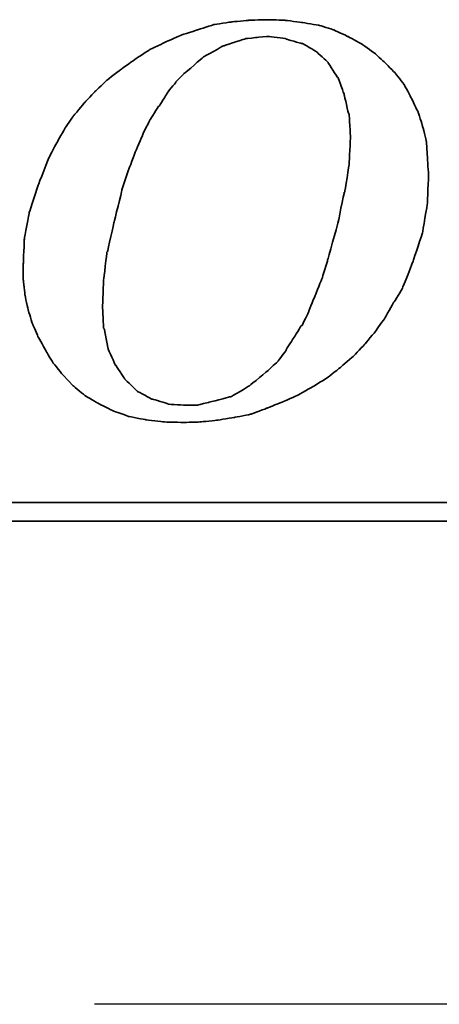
# Model space of a CAD drawing. Extents: x 670 to 902, y -15 to 132.
# Tile 45 of 50: x 863.47 to 868.18, y 70.34 to 81.38. Entities that reach past the tile are written whole.
import ezdxf

# ---------------------------------------------------------------- set-up
doc = ezdxf.new("R2010")
doc.units = 0
doc.header["$MEASUREMENT"] = 0
doc.linetypes.add('CENTER', pattern=[2, 1.25, -0.25, 0.25, -0.25])
for name, color, linetype in [('CL', 1, 'CENTER'), ('DIM', 4, 'CONTINUOUS'), ('layer 1', 7, 'CONTINUOUS')]:
    doc.layers.add(name, color=color, linetype=linetype)

# ---------------------------------------------------------------- blocks, each defined once
blk = doc.blocks.new('TBI MOTION logo(完整正式版)')
at = {"layer": 'layer 1', "color": 22, "lineweight": 35}
for points, knots in [([(35.79625, -6.98375), (35.79625, -6.98375), (36.23125, -7.43875), (36.23125, -7.43875), (36.23125, -7.43875), (36.23125, -7.43875), (36.75625, -7.87125), (36.75625, -7.87125), (36.75625, -7.87125), (36.75625, -7.87125), (37.33125, -8.20375), (37.33125, -8.20375), (37.33125, -8.20375), (37.33125, -8.20375), (37.95625, -8.51875), (37.95625, -8.51875), (37.95625, -8.51875), (37.95625, -8.51875), (38.62625, -8.75875), (38.62625, -8.75875), (38.62625, -8.75875), (38.62625, -8.75875), (39.37125, -8.90375), (39.37125, -8.90375), (39.37125, -8.90375), (39.37125, -8.90375), (40.14125, -8.99875), (40.14125, -8.99875), (40.14125, -8.99875), (40.14125, -8.99875), (41.02625, -9.02375), (41.02625, -9.02375), (41.02625, -9.02375), (41.02625, -9.02375), (41.74625, -8.99875), (41.74625, -8.99875), (41.74625, -8.99875), (41.74625, -8.99875), (42.46625, -8.92375), (42.46625, -8.92375), (42.46625, -8.92375), (42.46625, -8.92375), (43.21125, -8.80625), (43.21125, -8.80625), (43.21125, -8.80625), (43.21125, -8.80625), (43.93125, -8.66375), (43.93125, -8.66375), (43.93125, -8.66375), (43.93125, -8.66375), (44.62625, -8.39875), (44.62625, -8.39875), (44.62625, -8.39875), (44.62625, -8.39875), (45.29625, -8.13375), (45.29625, -8.13375), (45.29625, -8.13375), (45.29625, -8.13375), (45.94625, -7.84375), (45.94625, -7.84375), (45.94625, -7.84375), (45.94625, -7.84375), (46.61625, -7.46375), (46.61625, -7.46375), (46.61625, -7.46375), (46.61625, -7.46375), (47.24125, -7.07875), (47.24125, -7.07875), (47.24125, -7.07875), (47.24125, -7.07875), (47.81625, -6.62375), (47.81625, -6.62375), (47.81625, -6.62375), (47.81625, -6.62375), (48.36875, -6.14375), (48.36875, -6.14375), (48.36875, -6.14375), (48.36875, -6.14375), (48.84625, -5.64125), (48.84625, -5.64125), (48.84625, -5.64125), (48.84625, -5.64125), (49.32625, -5.06375), (49.32625, -5.06375), (49.32625, -5.06375), (49.32625, -5.06375), (49.71125, -4.51374), (49.71125, -4.51374), (49.71125, -4.51374), (49.71125, -4.51374), (50.09625, -3.83874), (50.09625, -3.83874), (50.09625, -3.83874), (50.09625, -3.83874), (50.48125, -3.21374), (50.48125, -3.21374), (50.48125, -3.21374), (50.48125, -3.21374), (50.96125, -1.99125), (50.96125, -1.99125), (50.96125, -1.99125), (50.96125, -1.99125), (51.34375, -0.81875), (51.34375, -0.81875), (51.34375, -0.81875), (51.34375, -0.81875), (51.56125, 0.45624), (51.56125, 0.45624), (51.56125, 0.45624), (51.56125, 0.45624), (51.60625, 1.67624), (51.60625, 1.67624), (51.60625, 1.67624), (51.60625, 1.67624), (51.56125, 2.44625), (51.56125, 2.44625), (51.56125, 2.44625), (51.56125, 2.44625), (51.51125, 3.14125), (51.51125, 3.14125), (51.51125, 3.14125), (51.51125, 3.14125), (51.34375, 3.81125), (51.34375, 3.81125), (51.34375, 3.81125), (51.34375, 3.81125), (51.15125, 4.41125), (51.15125, 4.41125), (51.15125, 4.41125), (51.15125, 4.41125), (50.86125, 5.01125), (50.86125, 5.01125), (50.86125, 5.01125), (50.86125, 5.01125), (50.55125, 5.58875), (50.55125, 5.58875), (50.55125, 5.58875), (50.55125, 5.58875), (50.16625, 6.09125), (50.16625, 6.09125), (50.16625, 6.09125), (50.16625, 6.09125), (49.71125, 6.54875), (49.71125, 6.54875), (49.71125, 6.54875), (49.71125, 6.54875), (49.23125, 6.98125), (49.23125, 6.98125), (49.23125, 6.98125), (49.23125, 6.98125), (48.67875, 7.36625), (48.67875, 7.36625), (48.67875, 7.36625), (48.67875, 7.36625), (48.10375, 7.67625), (48.10375, 7.67625), (48.10375, 7.67625), (48.10375, 7.67625), (47.48125, 7.96375), (47.48125, 7.96375), (47.48125, 7.96375), (47.48125, 7.96375), (46.85625, 8.15625), (46.85625, 8.15625), (46.85625, 8.15625), (46.85625, 8.15625), (46.13625, 8.27624), (46.13625, 8.27624), (46.13625, 8.27624), (46.13625, 8.27624), (45.39125, 8.37125), (45.39125, 8.37125), (45.39125, 8.37125), (45.39125, 8.37125), (44.62625, 8.39624), (44.62625, 8.39624), (44.62625, 8.39624), (44.62625, 8.39624), (43.83625, 8.37125), (43.83625, 8.37125), (43.83625, 8.37125), (43.83625, 8.37125), (43.09125, 8.30125), (43.09125, 8.30125), (43.09125, 8.30125), (43.09125, 8.30125), (42.32125, 8.18125), (42.32125, 8.18125), (42.32125, 8.18125), (42.32125, 8.18125), (41.62875, 7.96375), (41.62875, 7.96375), (41.62875, 7.96375), (41.62875, 7.96375), (40.90625, 7.72625), (40.90625, 7.72625), (40.90625, 7.72625), (40.90625, 7.72625), (40.23624, 7.43625), (40.23624, 7.43625), (40.23624, 7.43625), (40.23624, 7.43625), (39.54124, 7.10125), (39.54124, 7.10125), (39.54124, 7.10125), (39.54124, 7.10125), (38.91625, 6.69125), (38.91625, 6.69125), (38.91625, 6.69125), (38.91625, 6.69125), (38.31625, 6.26125), (38.31625, 6.26125), (38.31625, 6.26125), (38.31625, 6.26125), (37.69125, 5.78125), (37.69125, 5.78125), (37.69125, 5.78125), (37.69125, 5.78125), (37.18625, 5.30125), (37.18625, 5.30125), (37.18625, 5.30125), (37.18625, 5.30125), (36.70625, 4.79624), (36.70625, 4.79624), (36.70625, 4.79624), (36.70625, 4.79624), (36.23125, 4.22125), (36.23125, 4.22125), (36.23125, 4.22125), (36.23125, 4.22125), (35.87124, 3.69375), (35.87124, 3.69375), (35.87124, 3.69375), (35.87124, 3.69375), (35.53125, 3.09125), (35.53125, 3.09125), (35.53125, 3.09125), (35.53125, 3.09125), (35.19875, 2.47125), (35.19875, 2.47125), (35.19875, 2.47125), (35.19875, 2.47125), (34.71625, 1.24625), (34.71625, 1.24625), (34.71625, 1.24625), (34.71625, 1.24625), (34.33125, 0.06874), (34.33125, 0.06874), (34.33125, 0.06874), (34.33125, 0.06874), (34.11625, -1.07875), (34.11625, -1.07875), (34.11625, -1.07875), (34.11625, -1.07875), (34.07125, -2.15875), (34.07125, -2.15875), (34.07125, -2.15875), (34.07125, -2.15875), (34.07125, -2.85375), (34.07125, -2.85375), (34.07125, -2.85375), (34.07125, -2.85375), (34.14125, -3.50375), (34.14125, -3.50375), (34.14125, -3.50375), (34.14125, -3.50375), (34.28625, -4.17375), (34.28625, -4.17375), (34.28625, -4.17375), (34.28625, -4.17375), (34.47625, -4.77624), (34.47625, -4.77624), (34.47625, -4.77624), (34.47625, -4.77624), (34.71625, -5.32625), (34.71625, -5.32625), (34.71625, -5.32625), (34.71625, -5.32625), (35.05375, -5.92875), (35.05375, -5.92875), (35.05375, -5.92875), (35.05375, -5.92875), (35.36375, -6.45375), (35.36375, -6.45375), (35.36375, -6.45375), (35.36375, -6.45375), (35.79625, -6.98375), (35.79625, -6.98375)], [0, 0, 0, 0, 0.01388889, 0.01388889, 0.01388889, 0.0138889, 0.02777778, 0.02777778, 0.02777778, 0.02777779, 0.04166667, 0.04166667, 0.04166667, 0.04166668, 0.05555556, 0.05555556, 0.05555556, 0.05555557, 0.06944444, 0.06944444, 0.06944444, 0.06944445, 0.08333333, 0.08333333, 0.08333333, 0.08333334, 0.09722222, 0.09722222, 0.09722222, 0.09722223, 0.11111111, 0.11111111, 0.11111111, 0.11111112, 0.125, 0.125, 0.125, 0.12500001, 0.13888889, 0.13888889, 0.13888889, 0.1388889, 0.15277778, 0.15277778, 0.15277778, 0.15277779, 0.16666667, 0.16666667, 0.16666667, 0.16666668, 0.18055556, 0.18055556, 0.18055556, 0.18055557, 0.19444444, 0.19444444, 0.19444444, 0.19444445, 0.20833333, 0.20833333, 0.20833333, 0.20833334, 0.22222222, 0.22222222, 0.22222222, 0.22222223, 0.23611111, 0.23611111, 0.23611111, 0.23611112, 0.25, 0.25, 0.25, 0.25000001, 0.26388889, 0.26388889, 0.26388889, 0.2638889, 0.27777778, 0.27777778, 0.27777778, 0.27777779, 0.29166667, 0.29166667, 0.29166667, 0.29166668, 0.30555556, 0.30555556, 0.30555556, 0.30555557, 0.31944444, 0.31944444, 0.31944444, 0.31944445, 0.33333333, 0.33333333, 0.33333333, 0.33333334, 0.34722222, 0.34722222, 0.34722222, 0.34722223, 0.36111111, 0.36111111, 0.36111111, 0.36111112, 0.375, 0.375, 0.375, 0.37500001, 0.38888889, 0.38888889, 0.38888889, 0.3888889, 0.40277778, 0.40277778, 0.40277778, 0.40277779, 0.41666667, 0.41666667, 0.41666667, 0.41666668, 0.43055556, 0.43055556, 0.43055556, 0.43055557, 0.44444444, 0.44444444, 0.44444444, 0.44444445, 0.45833333, 0.45833333, 0.45833333, 0.45833334, 0.47222222, 0.47222222, 0.47222222, 0.47222223, 0.48611111, 0.48611111, 0.48611111, 0.48611112, 0.5, 0.5, 0.5, 0.50000001, 0.51388889, 0.51388889, 0.51388889, 0.5138889, 0.52777778, 0.52777778, 0.52777778, 0.52777779, 0.54166667, 0.54166667, 0.54166667, 0.54166668, 0.55555556, 0.55555556, 0.55555556, 0.55555557, 0.56944444, 0.56944444, 0.56944444, 0.56944445, 0.58333333, 0.58333333, 0.58333333, 0.58333334, 0.59722222, 0.59722222, 0.59722222, 0.59722223, 0.61111111, 0.61111111, 0.61111111, 0.61111112, 0.625, 0.625, 0.625, 0.62500001, 0.63888889, 0.63888889, 0.63888889, 0.6388889, 0.65277778, 0.65277778, 0.65277778, 0.65277779, 0.66666667, 0.66666667, 0.66666667, 0.66666668, 0.68055556, 0.68055556, 0.68055556, 0.68055557, 0.69444444, 0.69444444, 0.69444444, 0.69444445, 0.70833333, 0.70833333, 0.70833333, 0.70833334, 0.72222222, 0.72222222, 0.72222222, 0.72222223, 0.73611111, 0.73611111, 0.73611111, 0.73611112, 0.75, 0.75, 0.75, 0.75000001, 0.76388889, 0.76388889, 0.76388889, 0.7638889, 0.77777778, 0.77777778, 0.77777778, 0.77777779, 0.79166667, 0.79166667, 0.79166667, 0.79166668, 0.80555556, 0.80555556, 0.80555556, 0.80555557, 0.81944444, 0.81944444, 0.81944444, 0.81944445, 0.83333333, 0.83333333, 0.83333333, 0.83333334, 0.84722222, 0.84722222, 0.84722222, 0.84722223, 0.86111111, 0.86111111, 0.86111111, 0.86111112, 0.875, 0.875, 0.875, 0.87500001, 0.88888889, 0.88888889, 0.88888889, 0.8888889, 0.90277778, 0.90277778, 0.90277778, 0.90277779, 0.91666667, 0.91666667, 0.91666667, 0.91666668, 0.93055556, 0.93055556, 0.93055556, 0.93055557, 0.94444444, 0.94444444, 0.94444444, 0.94444445, 0.95833333, 0.95833333, 0.95833333, 0.95833334, 0.97222222, 0.97222222, 0.97222222, 0.97222223, 0.98611111, 0.98611111, 0.98611111, 0.98611112, 1, 1, 1, 1]), ([(38.33875, 1.03124), (38.33875, 1.03124), (38.62625, 1.89625), (38.62625, 1.89625), (38.62625, 1.89625), (38.62625, 1.89625), (38.91625, 2.66375), (38.91625, 2.66375), (38.91625, 2.66375), (38.91625, 2.66375), (39.22625, 3.38125), (39.22625, 3.38125), (39.22625, 3.38125), (39.22625, 3.38125), (39.22625, 3.40624), (39.22625, 3.40624), (39.22625, 3.40624), (39.22625, 3.40624), (39.56124, 4.07624), (39.56124, 4.07624), (39.56124, 4.07624), (39.56124, 4.07624), (39.92125, 4.65125), (39.92125, 4.65125), (39.92125, 4.65125), (39.92125, 4.65125), (39.94625, 4.65125), (39.94625, 4.65125), (39.94625, 4.65125), (39.94625, 4.65125), (40.28125, 5.17875), (40.28125, 5.17875), (40.28125, 5.17875), (40.28125, 5.17875), (40.28125, 5.20375), (40.28125, 5.20375), (40.28125, 5.20375), (40.28125, 5.20375), (40.66875, 5.68625), (40.66875, 5.68625), (40.66875, 5.68625), (40.66875, 5.68625), (40.66875, 5.70625), (40.66875, 5.70625), (40.66875, 5.70625), (40.66875, 5.70625), (41.05124, 6.09125), (41.05124, 6.09125), (41.05124, 6.09125), (41.05124, 6.09125), (41.07625, 6.09125), (41.07625, 6.09125), (41.07625, 6.09125), (41.07625, 6.09125), (41.84125, 6.76625), (41.84125, 6.76625), (41.84125, 6.76625), (41.84125, 6.76625), (41.86625, 6.78625), (41.86625, 6.78625), (41.86625, 6.78625), (41.86625, 6.78625), (42.73125, 7.26624), (42.73125, 7.26624), (42.73125, 7.26624), (42.73125, 7.26624), (42.75625, 7.26624), (42.75625, 7.26624), (42.75625, 7.26624), (42.75625, 7.26624), (43.18625, 7.41125), (43.18625, 7.41125), (43.18625, 7.41125), (43.18625, 7.41125), (43.64125, 7.55625), (43.64125, 7.55625), (43.64125, 7.55625), (43.64125, 7.55625), (43.66625, 7.55625), (43.66625, 7.55625), (43.66625, 7.55625), (43.66625, 7.55625), (43.69125, 7.58124), (43.69125, 7.58124), (43.69125, 7.58124), (43.69125, 7.58124), (44.19125, 7.62625), (44.19125, 7.62625), (44.19125, 7.62625), (44.19125, 7.62625), (44.67125, 7.67625), (44.67125, 7.67625), (44.67125, 7.67625), (44.67125, 7.67625), (44.69625, 7.67625), (44.69625, 7.67625), (44.69625, 7.67625), (44.69625, 7.67625), (45.41875, 7.58124), (45.41875, 7.58124), (45.41875, 7.58124), (45.41875, 7.58124), (45.44125, 7.55625), (45.44125, 7.55625), (45.44125, 7.55625), (45.44125, 7.55625), (46.11125, 7.36625), (46.11125, 7.36625), (46.11125, 7.36625), (46.11125, 7.36625), (46.13625, 7.36625), (46.13625, 7.36625), (46.13625, 7.36625), (46.13625, 7.36625), (46.15875, 7.36625), (46.15875, 7.36625), (46.15875, 7.36625), (46.15875, 7.36625), (46.73625, 7.02624), (46.73625, 7.02624), (46.73625, 7.02624), (46.73625, 7.02624), (46.76125, 7.00624), (46.76125, 7.00624), (46.76125, 7.00624), (46.76125, 7.00624), (47.24125, 6.57124), (47.24125, 6.57124), (47.24125, 6.57124), (47.24125, 6.57124), (47.26625, 6.54875), (47.26625, 6.54875), (47.26625, 6.54875), (47.26625, 6.54875), (47.26625, 6.52375), (47.26625, 6.52375), (47.26625, 6.52375), (47.26625, 6.52375), (47.67375, 5.89875), (47.67375, 5.89875), (47.67375, 5.89875), (47.67375, 5.89875), (47.69625, 5.89875), (47.69625, 5.89875), (47.69625, 5.89875), (47.69625, 5.89875), (47.69625, 5.87625), (47.69625, 5.87625), (47.69625, 5.87625), (47.69625, 5.87625), (47.96125, 5.15625), (47.96125, 5.15625), (47.96125, 5.15625), (47.96125, 5.15625), (47.96125, 5.13125), (47.96125, 5.13125), (47.96125, 5.13125), (47.96125, 5.13125), (48.15125, 4.31875), (48.15125, 4.31875), (48.15125, 4.31875), (48.15125, 4.31875), (48.17625, 4.31875), (48.17625, 4.31875), (48.17625, 4.31875), (48.17625, 4.31875), (48.17625, 4.29125), (48.17625, 4.29125), (48.17625, 4.29125), (48.17625, 4.29125), (48.22625, 3.33125), (48.22625, 3.33125), (48.22625, 3.33125), (48.22625, 3.33125), (48.22625, 3.30875), (48.22625, 3.30875), (48.22625, 3.30875), (48.22625, 3.30875), (48.17625, 2.20624), (48.17625, 2.20624), (48.17625, 2.20624), (48.17625, 2.20624), (48.17625, 2.18124), (48.17625, 2.18124), (48.17625, 2.18124), (48.17625, 2.18124), (47.98375, 0.93624), (47.98375, 0.93624), (47.98375, 0.93624), (47.98375, 0.93624), (47.96125, 0.93624), (47.96125, 0.93624), (47.96125, 0.93624), (47.96125, 0.93624), (47.67375, -0.45874), (47.67375, -0.45874), (47.67375, -0.45874), (47.67375, -0.45874), (47.24125, -1.99125), (47.24125, -1.99125), (47.24125, -1.99125), (47.24125, -1.99125), (47.24125, -2.01874), (47.24125, -2.01874), (47.24125, -2.01874), (47.24125, -2.01874), (47.00125, -2.78375), (47.00125, -2.78375), (47.00125, -2.78375), (47.00125, -2.78375), (46.71125, -3.50375), (46.71125, -3.50375), (46.71125, -3.50375), (46.71125, -3.50375), (46.42625, -4.19875), (46.42625, -4.19875), (46.42625, -4.19875), (46.42625, -4.19875), (46.42625, -4.22375), (46.42625, -4.22375), (46.42625, -4.22375), (46.42625, -4.22375), (46.13625, -4.82374), (46.13625, -4.82374), (46.13625, -4.82374), (46.13625, -4.82374), (46.11125, -4.82374), (46.11125, -4.82374), (46.11125, -4.82374), (46.11125, -4.82374), (45.77625, -5.35125), (45.77625, -5.35125), (45.77625, -5.35125), (45.77625, -5.35125), (45.44125, -5.87875), (45.44125, -5.87875), (45.44125, -5.87875), (45.44125, -5.87875), (45.44125, -5.90375), (45.44125, -5.90375), (45.44125, -5.90375), (45.44125, -5.90375), (45.10625, -6.35875), (45.10625, -6.35875), (45.10625, -6.35875), (45.10625, -6.35875), (45.08125, -6.38375), (45.08125, -6.38375), (45.08125, -6.38375), (45.08125, -6.38375), (44.69625, -6.74375), (44.69625, -6.74375), (44.69625, -6.74375), (44.69625, -6.74375), (43.88375, -7.41625), (43.88375, -7.41625), (43.88375, -7.41625), (43.88375, -7.41625), (43.85625, -7.43875), (43.85625, -7.43875), (43.85625, -7.43875), (43.85625, -7.43875), (43.04125, -7.91875), (43.04125, -7.91875), (43.04125, -7.91875), (43.04125, -7.91875), (43.01625, -7.91875), (43.01625, -7.91875), (43.01625, -7.91875), (43.01625, -7.91875), (42.99625, -7.91875), (42.99625, -7.91875), (42.99625, -7.91875), (42.99625, -7.91875), (42.08125, -8.15875), (42.08125, -8.15875), (42.08125, -8.15875), (42.08125, -8.15875), (41.65125, -8.25625), (41.65125, -8.25625), (41.65125, -8.25625), (41.65125, -8.25625), (41.62875, -8.27875), (41.62875, -8.27875), (41.62875, -8.27875), (41.62875, -8.27875), (41.60125, -8.27875), (41.60125, -8.27875), (41.60125, -8.27875), (41.60125, -8.27875), (41.12125, -8.27875), (41.12125, -8.27875), (41.12125, -8.27875), (41.12125, -8.27875), (40.35624, -8.23125), (40.35624, -8.23125), (40.35624, -8.23125), (40.35624, -8.23125), (40.33125, -8.23125), (40.33125, -8.23125), (40.33125, -8.23125), (40.33125, -8.23125), (40.30625, -8.20375), (40.30625, -8.20375), (40.30625, -8.20375), (40.30625, -8.20375), (39.68375, -8.01375), (39.68375, -8.01375), (39.68375, -8.01375), (39.68375, -8.01375), (39.66124, -8.01375), (39.66124, -8.01375), (39.66124, -8.01375), (39.66124, -8.01375), (39.63625, -8.01375), (39.63625, -8.01375), (39.63625, -8.01375), (39.63625, -8.01375), (39.01125, -7.67875), (39.01125, -7.67875), (39.01125, -7.67875), (39.01125, -7.67875), (38.98875, -7.65375), (38.98875, -7.65375), (38.98875, -7.65375), (38.98875, -7.65375), (38.48625, -7.17375), (38.48625, -7.17375), (38.48625, -7.17375), (38.48625, -7.17375), (38.45875, -7.14875), (38.45875, -7.14875), (38.45875, -7.14875), (38.45875, -7.14875), (38.45875, -7.12875), (38.45875, -7.12875), (38.45875, -7.12875), (38.45875, -7.12875), (38.07625, -6.54875), (38.07625, -6.54875), (38.07625, -6.54875), (38.07625, -6.54875), (38.05125, -6.54875), (38.05125, -6.54875), (38.05125, -6.54875), (38.05125, -6.54875), (38.05125, -6.52875), (38.05125, -6.52875), (38.05125, -6.52875), (38.05125, -6.52875), (37.74125, -5.85375), (37.74125, -5.85375), (37.74125, -5.85375), (37.74125, -5.85375), (37.74125, -5.82875), (37.74125, -5.82875), (37.74125, -5.82875), (37.74125, -5.82875), (37.57375, -4.96875), (37.57375, -4.96875), (37.57375, -4.96875), (37.57375, -4.96875), (37.54625, -4.94375), (37.54625, -4.94375), (37.54625, -4.94375), (37.54625, -4.94375), (37.50125, -4.03375), (37.50125, -4.03375), (37.50125, -4.03375), (37.50125, -4.03375), (37.50125, -4.00875), (37.50125, -4.00875), (37.50125, -4.00875), (37.50125, -4.00875), (37.54625, -2.85375), (37.54625, -2.85375), (37.54625, -2.85375), (37.54625, -2.85375), (37.69125, -1.65875), (37.69125, -1.65875), (37.69125, -1.65875), (37.69125, -1.65875), (37.71624, -1.63375), (37.71624, -1.63375), (37.71624, -1.63375), (37.71624, -1.63375), (38.00375, -0.33875), (38.00375, -0.33875), (38.00375, -0.33875), (38.00375, -0.33875), (38.33875, 1.00624), (38.33875, 1.00624), (38.33875, 1.00624), (38.33875, 1.00624), (38.33875, 1.03124), (38.33875, 1.03124)], [0, 0, 0, 0, 0.01010101, 0.01010101, 0.01010101, 0.01010102, 0.02020202, 0.02020202, 0.02020202, 0.02020203, 0.03030303, 0.03030303, 0.03030303, 0.03030304, 0.04040404, 0.04040404, 0.04040404, 0.04040405, 0.05050505, 0.05050505, 0.05050505, 0.05050506, 0.06060606, 0.06060606, 0.06060606, 0.06060607, 0.07070707, 0.07070707, 0.07070707, 0.07070708, 0.08080808, 0.08080808, 0.08080808, 0.08080809, 0.09090909, 0.09090909, 0.09090909, 0.0909091, 0.1010101, 0.1010101, 0.1010101, 0.10101011, 0.11111111, 0.11111111, 0.11111111, 0.11111112, 0.12121212, 0.12121212, 0.12121212, 0.12121213, 0.13131313, 0.13131313, 0.13131313, 0.13131314, 0.14141414, 0.14141414, 0.14141414, 0.14141415, 0.15151515, 0.15151515, 0.15151515, 0.15151516, 0.16161616, 0.16161616, 0.16161616, 0.16161617, 0.17171717, 0.17171717, 0.17171717, 0.17171718, 0.18181818, 0.18181818, 0.18181818, 0.18181819, 0.19191919, 0.19191919, 0.19191919, 0.1919192, 0.2020202, 0.2020202, 0.2020202, 0.20202021, 0.21212121, 0.21212121, 0.21212121, 0.21212122, 0.22222222, 0.22222222, 0.22222222, 0.22222223, 0.23232323, 0.23232323, 0.23232323, 0.23232324, 0.24242424, 0.24242424, 0.24242424, 0.24242425, 0.25252525, 0.25252525, 0.25252525, 0.25252526, 0.26262626, 0.26262626, 0.26262626, 0.26262627, 0.27272727, 0.27272727, 0.27272727, 0.27272728, 0.28282828, 0.28282828, 0.28282828, 0.28282829, 0.29292929, 0.29292929, 0.29292929, 0.2929293, 0.3030303, 0.3030303, 0.3030303, 0.30303031, 0.31313131, 0.31313131, 0.31313131, 0.31313132, 0.32323232, 0.32323232, 0.32323232, 0.32323233, 0.33333333, 0.33333333, 0.33333333, 0.33333334, 0.34343434, 0.34343434, 0.34343434, 0.34343435, 0.35353535, 0.35353535, 0.35353535, 0.35353536, 0.36363636, 0.36363636, 0.36363636, 0.36363637, 0.37373737, 0.37373737, 0.37373737, 0.37373738, 0.38383838, 0.38383838, 0.38383838, 0.38383839, 0.39393939, 0.39393939, 0.39393939, 0.3939394, 0.4040404, 0.4040404, 0.4040404, 0.40404041, 0.41414141, 0.41414141, 0.41414141, 0.41414142, 0.42424242, 0.42424242, 0.42424242, 0.42424243, 0.43434343, 0.43434343, 0.43434343, 0.43434344, 0.44444444, 0.44444444, 0.44444444, 0.44444445, 0.45454545, 0.45454545, 0.45454545, 0.45454546, 0.46464646, 0.46464646, 0.46464646, 0.46464647, 0.47474747, 0.47474747, 0.47474747, 0.47474748, 0.48484848, 0.48484848, 0.48484848, 0.48484849, 0.49494949, 0.49494949, 0.49494949, 0.4949495, 0.50505051, 0.50505051, 0.50505051, 0.50505052, 0.51515152, 0.51515152, 0.51515152, 0.51515153, 0.52525253, 0.52525253, 0.52525253, 0.52525254, 0.53535354, 0.53535354, 0.53535354, 0.53535355, 0.54545455, 0.54545455, 0.54545455, 0.54545456, 0.55555556, 0.55555556, 0.55555556, 0.55555557, 0.56565657, 0.56565657, 0.56565657, 0.56565658, 0.57575758, 0.57575758, 0.57575758, 0.57575759, 0.58585859, 0.58585859, 0.58585859, 0.5858586, 0.5959596, 0.5959596, 0.5959596, 0.59595961, 0.60606061, 0.60606061, 0.60606061, 0.60606062, 0.61616162, 0.61616162, 0.61616162, 0.61616163, 0.62626263, 0.62626263, 0.62626263, 0.62626264, 0.63636364, 0.63636364, 0.63636364, 0.63636365, 0.64646465, 0.64646465, 0.64646465, 0.64646466, 0.65656566, 0.65656566, 0.65656566, 0.65656567, 0.66666667, 0.66666667, 0.66666667, 0.66666668, 0.67676768, 0.67676768, 0.67676768, 0.67676769, 0.68686869, 0.68686869, 0.68686869, 0.6868687, 0.6969697, 0.6969697, 0.6969697, 0.69696971, 0.70707071, 0.70707071, 0.70707071, 0.70707072, 0.71717172, 0.71717172, 0.71717172, 0.71717173, 0.72727273, 0.72727273, 0.72727273, 0.72727274, 0.73737374, 0.73737374, 0.73737374, 0.73737375, 0.74747475, 0.74747475, 0.74747475, 0.74747476, 0.75757576, 0.75757576, 0.75757576, 0.75757577, 0.76767677, 0.76767677, 0.76767677, 0.76767678, 0.77777778, 0.77777778, 0.77777778, 0.77777779, 0.78787879, 0.78787879, 0.78787879, 0.7878788, 0.7979798, 0.7979798, 0.7979798, 0.79797981, 0.80808081, 0.80808081, 0.80808081, 0.80808082, 0.81818182, 0.81818182, 0.81818182, 0.81818183, 0.82828283, 0.82828283, 0.82828283, 0.82828284, 0.83838384, 0.83838384, 0.83838384, 0.83838385, 0.84848485, 0.84848485, 0.84848485, 0.84848486, 0.85858586, 0.85858586, 0.85858586, 0.85858587, 0.86868687, 0.86868687, 0.86868687, 0.86868688, 0.87878788, 0.87878788, 0.87878788, 0.87878789, 0.88888889, 0.88888889, 0.88888889, 0.8888889, 0.8989899, 0.8989899, 0.8989899, 0.89898991, 0.90909091, 0.90909091, 0.90909091, 0.90909092, 0.91919192, 0.91919192, 0.91919192, 0.91919193, 0.92929293, 0.92929293, 0.92929293, 0.92929294, 0.93939394, 0.93939394, 0.93939394, 0.93939395, 0.94949495, 0.94949495, 0.94949495, 0.94949496, 0.95959596, 0.95959596, 0.95959596, 0.95959597, 0.96969697, 0.96969697, 0.96969697, 0.96969698, 0.97979798, 0.97979798, 0.97979798, 0.97979799, 0.98989899, 0.98989899, 0.98989899, 0.989899, 1, 1, 1, 1]), ([(75.90875, -9.47875), (75.90875, -9.47875), (75.90875, -12.28625), (75.90875, -12.28625), (75.90875, -12.28625), (75.90875, -12.28625), (75.90875, -12.47875), (75.90875, -12.47875), (75.90875, -12.47875), (75.90875, -12.47875), (75.71625, -12.47875), (75.71625, -12.47875), (75.71625, -12.47875), (75.71625, -12.47875), (-88.32875, -12.47875), (-88.32875, -12.47875), (-88.32875, -12.47875), (-88.32875, -12.47875), (-88.32875, -13.29375), (-88.32875, -13.29375), (-88.32875, -13.29375), (-88.32875, -13.29375), (82.89125, -13.29375), (82.89125, -13.29375), (82.89125, -13.29375), (82.89125, -13.29375), (75.90875, -9.47875), (75.90875, -9.47875)], [0, 0, 0, 0, 0.14285714, 0.14285714, 0.14285714, 0.14285715, 0.28571429, 0.28571429, 0.28571429, 0.2857143, 0.42857143, 0.42857143, 0.42857143, 0.42857144, 0.57142857, 0.57142857, 0.57142857, 0.57142858, 0.71428571, 0.71428571, 0.71428571, 0.71428572, 0.85714286, 0.85714286, 0.85714286, 0.85714287, 1, 1, 1, 1])]:
    blk.add_open_spline(points, degree=3, knots=knots, dxfattribs=at)

msp = doc.modelspace()

# ---------------------------------------------------------------- linework, layer by layer
at = {"layer": 'CL', "color": 7, "ltscale": 5}
msp.add_line((890.55659, 70.34105), (796.87594, 70.34105), dxfattribs=at)

# ---------------------------------------------------------------- block references
at = {"layer": 'DIM', "xscale": 0.2591999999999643, "yscale": 0.2591999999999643, "zscale": 0.2591999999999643}
msp.add_blockref('TBI MOTION logo(完整正式版)', (854.67868, 79.2017), dxfattribs=at)

doc.saveas('drawing.dxf')
